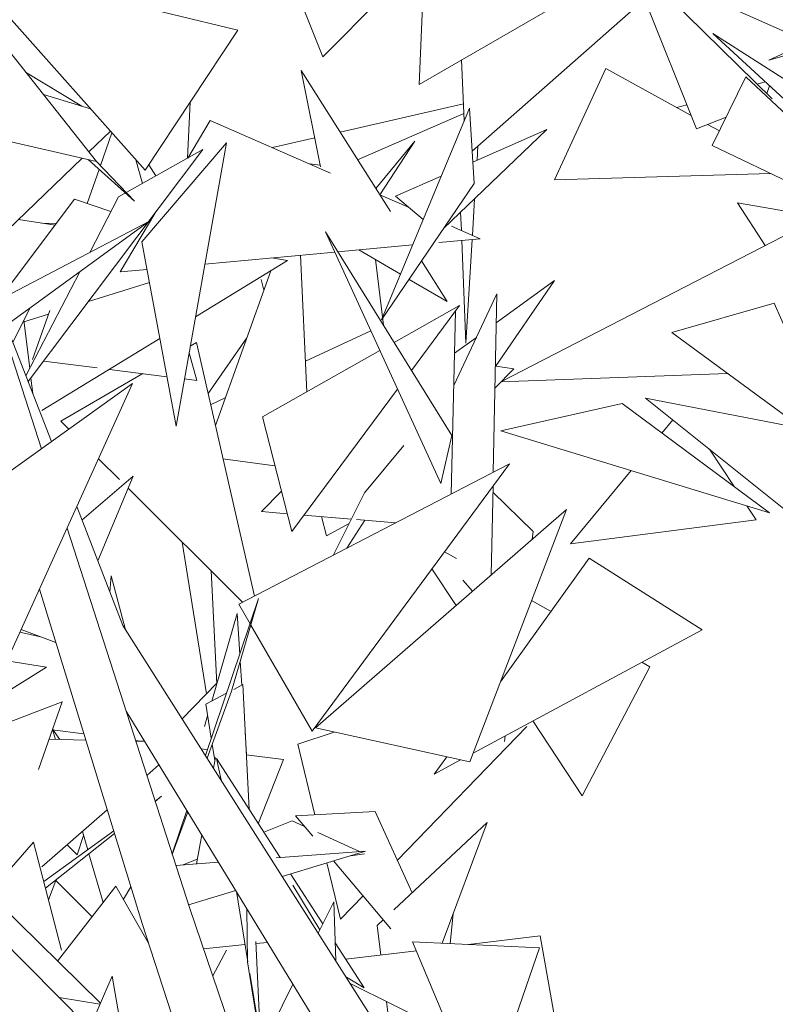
# Model space of a CAD drawing. Header units: metres. Extents: x -14.5 to 13.1, y -18.9 to 3.3.
# Tile 142 of 216: x 10.5902 to 10.6874, y 2.4236 to 2.5503. Entities that reach past the tile are written whole.
import ezdxf

# ---------------------------------------------------------------- set-up
doc = ezdxf.new("R2010")
doc.units = ezdxf.units.M
doc.layers.add('G-IMPT', color=7, linetype='Continuous', lineweight=5)
doc.layers.add('L-PLNT', color=7, linetype='Continuous', lineweight=5, true_color=0x005900)

# ---------------------------------------------------------------- blocks, each defined once
blk = doc.blocks.new('ÁRVORES ORNAMENTAIS - Pequeno e Médio Porte - Ipê-roxo-2940656-CORTE_CALÇADA')
at = {"layer": 'G-IMPT', "color": 253, "true_color": 0xaaaaaa}
for p, q in [((6.99741, 2.56313), (6.96077, 2.54198)), ((6.96161, 2.56154), (6.96077, 2.54198)), ((6.94838, 2.54555), (6.94307, 2.55896)), ((6.94838, 2.54555), (6.96149, 2.55875)), ((6.93745, 2.54899), (6.90185, 2.5576)), ((6.90185, 2.5576), (6.92555, 2.53094)), ((6.98793, 2.55763), (6.99646, 2.53629)), ((7.00617, 2.54013), (6.98879, 2.55725)), ((6.90098, 2.55517), (6.9193, 2.53208)), ((6.9676, 2.53342), (6.98979, 2.55299)), ((6.99964, 2.55242), (7.01292, 2.54651)), ((6.93745, 2.54899), (6.92555, 2.53094)), ((7.00827, 2.53956), (6.99855, 2.54855)), ((6.99855, 2.54855), (7.00864, 2.54211)), ((7.00574, 2.54511), (7.01079, 2.54746)), ((6.96657, 2.53732), (6.96624, 2.54514)), ((7.00922, 2.54609), (7.00574, 2.54511)), ((6.94808, 2.53141), (6.94562, 2.54379)), ((6.95709, 2.52564), (6.94562, 2.54379)), ((6.97821, 2.52973), (6.98477, 2.54402)), ((6.99578, 2.53799), (6.98477, 2.54402)), ((6.91017, 2.54358), (6.91738, 2.53919)), ((7.00278, 2.54297), (6.99847, 2.53414)), ((7.00278, 2.54297), (7.02427, 2.52281)), ((7.0053, 2.54231), (7.00426, 2.54201)), ((7.00548, 2.54081), (7.00585, 2.5418)), ((6.91852, 2.53885), (6.91247, 2.54068)), ((6.93132, 2.53969), (6.931, 2.53252)), ((6.96648, 2.53948), (6.95063, 2.53585)), ((6.96724, 2.53892), (6.95592, 2.51171)), ((6.96724, 2.53892), (6.96787, 2.52925)), ((6.99523, 2.53938), (6.99393, 2.53901)), ((6.95287, 2.53231), (6.96653, 2.53823)), ((7.00025, 2.53779), (6.99646, 2.53629)), ((6.90035, 2.53642), (6.9193, 2.53208)), ((6.93102, 2.53252), (6.9339, 2.53737)), ((6.9339, 2.53737), (6.94939, 2.53057)), ((6.9772, 2.5362), (6.96391, 2.52344)), ((6.9772, 2.5362), (6.96769, 2.532)), ((6.99939, 2.53602), (6.99787, 2.53685)), ((6.92107, 2.53598), (6.91831, 2.53333)), ((6.91979, 2.53154), (6.92127, 2.53576)), ((6.94735, 2.5351), (6.94191, 2.53386)), ((6.92512, 2.52174), (6.936, 2.53447)), ((6.92952, 2.49802), (6.936, 2.53447)), ((6.96022, 2.53471), (6.95521, 2.52861)), ((6.96022, 2.53471), (6.95572, 2.5278)), ((6.96823, 2.53223), (6.96834, 2.53408)), ((7.02076, 2.52343), (6.99847, 2.53414)), ((6.91745, 2.5325), (6.90426, 2.51982)), ((6.93297, 2.53362), (6.9105, 2.50375)), ((6.92211, 2.52754), (6.93297, 2.53362)), ((6.92417, 2.52696), (6.91821, 2.53233)), ((6.91927, 2.53208), (6.92417, 2.52696)), ((6.92518, 2.52925), (6.92433, 2.53231)), ((6.92601, 2.53164), (6.92693, 2.53023)), ((6.94804, 2.53161), (6.94669, 2.53176)), ((6.91809, 2.52669), (6.91962, 2.53106)), ((6.96361, 2.53019), (6.95775, 2.5276)), ((6.97821, 2.52973), (7.00598, 2.53053)), ((6.95592, 2.51171), (6.96787, 2.52925)), ((6.92211, 2.52754), (6.91841, 2.52038)), ((6.95573, 2.52779), (6.9595, 2.52614)), ((6.9613, 2.52463), (6.95775, 2.5276)), ((6.96763, 2.52257), (6.96792, 2.52729)), ((6.91647, 2.52725), (6.90794, 2.51585)), ((6.92113, 2.52564), (6.91647, 2.52725)), ((7.00173, 2.52676), (7.02527, 2.52264)), ((7.00173, 2.52676), (7.00529, 2.52125)), ((6.92231, 2.51786), (6.92678, 2.52539)), ((6.96611, 2.52555), (6.96621, 2.52319)), ((6.92603, 2.52437), (6.89404, 2.5076)), ((6.90596, 2.50976), (6.92603, 2.52437)), ((6.90924, 2.52462), (6.91396, 2.5239)), ((6.91226, 2.52416), (6.91412, 2.52411)), ((6.96495, 2.52374), (6.96861, 2.52214)), ((6.96499, 2.49683), (6.94874, 2.52302)), ((6.94874, 2.52302), (6.96356, 2.49065)), ((6.9713, 2.50374), (7.00899, 2.52315)), ((6.92512, 2.52174), (6.92952, 2.49802)), ((6.95034, 2.52045), (6.95993, 2.52134)), ((6.96331, 2.52165), (6.96861, 2.52214)), ((6.96626, 2.52192), (6.96678, 2.50871)), ((6.96678, 2.50871), (6.9676, 2.52204)), ((6.93323, 2.51887), (6.94993, 2.52041)), ((6.94633, 2.50242), (6.94554, 2.52001)), ((6.95302, 2.5207), (6.95837, 2.51758)), ((6.93202, 2.5121), (6.94387, 2.51934)), ((6.94177, 2.51966), (6.94387, 2.51934)), ((6.95515, 2.51946), (6.95618, 2.51103)), ((6.9644, 2.51406), (6.96109, 2.5193)), ((6.91713, 2.51789), (6.91021, 2.5045)), ((6.92231, 2.51786), (6.92578, 2.51819)), ((6.93457, 2.4981), (6.94171, 2.51802)), ((6.92609, 2.51652), (6.91825, 2.51406)), ((6.94081, 2.51551), (6.94045, 2.51691)), ((6.95951, 2.51691), (6.9644, 2.51406)), ((6.97058, 2.50569), (6.97818, 2.51675)), ((6.9707, 2.51131), (6.97818, 2.51675)), ((6.96523, 2.50325), (6.97077, 2.51504)), ((6.97031, 2.49209), (6.97077, 2.51504)), ((6.95758, 2.50878), (6.96598, 2.51353)), ((6.9598, 2.5052), (6.96598, 2.51353)), ((7.00646, 2.51384), (6.9933, 2.51006)), ((7.00646, 2.51384), (7.01382, 2.49701)), ((6.91072, 2.51322), (6.90854, 2.50878)), ((6.91311, 2.51244), (6.90983, 2.51141)), ((6.91106, 2.50658), (6.91326, 2.51289)), ((6.96545, 2.51281), (6.96491, 2.48929)), ((6.9135, 2.49604), (6.90768, 2.51101)), ((6.90994, 2.51165), (6.9107, 2.50545)), ((6.91221, 2.49512), (6.90721, 2.51067)), ((6.95457, 2.51028), (6.94615, 2.5064)), ((7.01007, 2.49774), (6.9933, 2.51006)), ((6.91226, 2.50002), (6.92743, 2.50929)), ((6.93135, 2.50832), (6.93213, 2.50877)), ((6.93213, 2.50877), (6.93959, 2.47614)), ((6.93862, 2.5094), (6.93363, 2.50223)), ((6.96533, 2.5074), (6.96815, 2.50945)), ((6.93219, 2.50391), (6.9312, 2.50747)), ((6.94065, 2.49921), (6.95574, 2.50774)), ((6.91249, 2.5064), (6.91938, 2.50553)), ((6.91471, 2.49866), (6.92526, 2.50478)), ((6.92094, 2.50533), (6.92834, 2.50439)), ((6.97053, 2.50292), (6.97295, 2.50541)), ((6.97063, 2.50575), (6.97295, 2.50541)), ((7.00045, 2.50481), (6.9713, 2.50374)), ((6.89562, 2.48323), (6.92391, 2.5035)), ((6.90812, 2.46863), (6.92391, 2.5035)), ((6.91085, 2.50422), (6.91109, 2.50223)), ((6.9306, 2.50411), (6.93219, 2.50391)), ((6.94439, 2.48446), (6.958, 2.50279)), ((6.93585, 2.50165), (6.93396, 2.50078)), ((6.9713, 2.49743), (6.98688, 2.50093)), ((7.00585, 2.48689), (6.98688, 2.50093)), ((7.03074, 2.49374), (6.98989, 2.50164)), ((7.0124, 2.48359), (6.98989, 2.50164)), ((6.91471, 2.49866), (6.91573, 2.49764)), ((6.94439, 2.48446), (6.94065, 2.49921)), ((6.9934, 2.49883), (6.992, 2.49713)), ((6.9713, 2.49743), (7.00585, 2.48689)), ((6.96499, 2.49683), (6.96356, 2.49065)), ((6.95879, 2.49555), (6.95376, 2.48944)), ((7.00128, 2.49027), (6.99812, 2.49505)), ((6.91954, 2.49384), (6.92223, 2.49116)), ((6.94224, 2.49292), (6.93555, 2.49382)), ((6.93759, 2.47511), (6.97239, 2.49317)), ((6.947, 2.45876), (6.97239, 2.49317)), ((6.98803, 2.49232), (6.98025, 2.48289)), ((6.92398, 2.4916), (6.91741, 2.48595)), ((6.91946, 2.48069), (6.92398, 2.4916)), ((6.92334, 2.49005), (6.93808, 2.47536)), ((6.94306, 2.48968), (6.94051, 2.48703)), ((6.95376, 2.48944), (6.94971, 2.4814)), ((6.97005, 2.47888), (6.97028, 2.49031)), ((6.97545, 2.48447), (6.97026, 2.48951)), ((6.92269, 2.47238), (6.91674, 2.48767)), ((6.94381, 2.48675), (6.94051, 2.48703)), ((6.94746, 2.4592), (6.97972, 2.4873)), ((6.97972, 2.4873), (6.96731, 2.45482)), ((7.00413, 2.48596), (7.00292, 2.48778)), ((6.95206, 2.48606), (6.94596, 2.48657)), ((6.94887, 2.48391), (6.94824, 2.48638)), ((6.95381, 2.48591), (6.95149, 2.48232)), ((6.95777, 2.48558), (6.95271, 2.486)), ((7.00413, 2.48596), (6.98025, 2.48289)), ((6.93127, 2.43595), (6.9155, 2.48492)), ((6.95177, 2.48548), (6.94887, 2.48391)), ((6.97545, 2.48447), (6.97532, 2.48347)), ((6.93031, 2.48311), (6.93343, 2.46357)), ((6.96558, 2.48101), (6.96405, 2.48187)), ((6.98265, 2.48104), (6.97125, 2.46514)), ((6.98265, 2.48104), (6.99719, 2.47184)), ((6.93403, 2.4794), (6.93474, 2.46489)), ((6.96555, 2.47496), (6.96243, 2.47968)), ((6.92118, 2.47877), (6.921, 2.47672)), ((6.92118, 2.47877), (6.92295, 2.47197)), ((6.96641, 2.47823), (6.96766, 2.4768)), ((6.92515, 2.43403), (6.91194, 2.47706)), ((6.94014, 2.47584), (6.93329, 2.45567)), ((6.94014, 2.47584), (6.93664, 2.46393)), ((6.97774, 2.47419), (6.97524, 2.47559)), ((6.93759, 2.47511), (6.93904, 2.47259)), ((6.93412, 2.46266), (6.93736, 2.4739)), ((6.93771, 2.46869), (6.93736, 2.4739)), ((6.91405, 2.47017), (6.90959, 2.47187)), ((6.98104, 2.38044), (6.92269, 2.47238)), ((6.93914, 2.47242), (6.947, 2.45876)), ((6.96774, 2.45596), (6.99719, 2.47184)), ((6.91207, 2.47093), (6.90943, 2.47152)), ((6.90636, 2.46802), (6.91287, 2.46703)), ((6.93798, 2.46471), (6.93777, 2.46778)), ((6.90633, 2.46297), (6.91287, 2.46703)), ((6.98176, 2.45047), (6.99045, 2.46706)), ((6.99045, 2.46706), (6.98941, 2.46764)), ((6.9303, 2.46038), (6.93478, 2.46494)), ((6.93809, 2.46477), (6.93694, 2.46415)), ((6.93809, 2.46477), (6.9389, 2.44873)), ((6.93601, 2.46366), (6.93334, 2.46224)), ((6.93352, 2.45532), (6.93664, 2.46393)), ((6.90695, 2.45951), (6.91486, 2.46256)), ((6.91181, 2.45385), (6.91486, 2.46256)), ((6.93334, 2.46224), (6.93405, 2.45789)), ((6.97519, 2.37611), (6.92309, 2.46136)), ((6.93318, 2.45937), (6.93358, 2.46077)), ((6.91766, 2.45844), (6.9136, 2.45897)), ((6.91399, 2.45773), (6.91361, 2.459)), ((6.91456, 2.45772), (6.91363, 2.45906)), ((6.94746, 2.4592), (6.96731, 2.45482)), ((6.95797, 2.44216), (6.97464, 2.45937)), ((6.98176, 2.45047), (6.9754, 2.46009)), ((6.91318, 2.45774), (6.9179, 2.45764)), ((6.93859, 2.45575), (6.93839, 2.45869)), ((6.94516, 2.45709), (6.94985, 2.45867)), ((6.97185, 2.45817), (6.97175, 2.45747)), ((6.92503, 2.45749), (6.9243, 2.45759)), ((6.92433, 2.45751), (6.92546, 2.45749)), ((6.93354, 2.4564), (6.93277, 2.4565)), ((6.93417, 2.45712), (6.93452, 2.45501)), ((6.94516, 2.45709), (6.94738, 2.44802)), ((6.93458, 2.45538), (6.93434, 2.45402)), ((6.9353, 2.4525), (6.9347, 2.45525)), ((6.9429, 2.44251), (6.9347, 2.45525)), ((6.94332, 2.45514), (6.93854, 2.45575)), ((6.94332, 2.45514), (6.94009, 2.44687)), ((6.96432, 2.45548), (6.96273, 2.45325)), ((6.96273, 2.45325), (6.96612, 2.45508)), ((6.92576, 2.45308), (6.92732, 2.45445)), ((6.92682, 2.44979), (6.92766, 2.4504)), ((6.92766, 2.4504), (6.92683, 2.44974)), ((6.91226, 2.44131), (6.92067, 2.44864)), ((6.93089, 2.44859), (6.929, 2.44301)), ((6.92903, 2.44293), (6.93101, 2.4484)), ((6.95511, 2.44845), (6.94489, 2.44789)), ((6.94489, 2.44789), (6.9471, 2.44526)), ((6.95511, 2.44845), (6.95988, 2.43799)), ((6.94444, 2.44726), (6.9408, 2.44578)), ((6.94603, 2.44653), (6.94444, 2.44726)), ((6.96951, 2.44701), (6.95753, 2.43579)), ((6.96951, 2.44701), (6.96376, 2.4315)), ((6.9125, 2.43943), (6.9215, 2.44594)), ((6.9216, 2.44561), (6.91271, 2.43859)), ((6.91679, 2.44287), (6.91762, 2.44536)), ((6.91816, 2.44352), (6.91747, 2.44586)), ((6.93281, 2.44546), (6.93213, 2.4417)), ((6.95309, 2.44328), (6.94774, 2.44574)), ((6.91119, 2.44448), (6.90541, 2.4379)), ((6.91119, 2.44448), (6.91479, 2.4306)), ((6.91679, 2.44287), (6.91552, 2.44415)), ((6.92015, 2.43672), (6.91831, 2.44301)), ((6.94238, 2.44247), (6.95386, 2.44334)), ((6.95386, 2.44334), (6.94318, 2.44009)), ((6.95375, 2.44298), (6.95194, 2.44276)), ((6.92949, 2.4415), (6.93497, 2.44192)), ((6.93224, 2.44231), (6.93044, 2.44158)), ((6.9489, 2.44183), (6.95067, 2.43461)), ((6.94977, 2.4421), (6.95716, 2.43335)), ((6.9484, 2.43398), (6.94425, 2.44042)), ((6.9131, 2.43709), (6.91405, 2.43958)), ((6.91405, 2.43958), (6.91874, 2.43491)), ((6.92179, 2.43882), (6.91428, 2.42918)), ((6.92599, 2.43149), (6.92179, 2.43882)), ((6.92371, 2.43874), (6.92274, 2.43717)), ((6.94453, 2.43895), (6.94801, 2.4332)), ((6.91978, 2.42378), (6.90497, 2.43834)), ((6.9372, 2.43827), (6.93112, 2.43642)), ((6.93728, 2.43815), (6.93876, 2.42909)), ((6.95067, 2.43461), (6.95356, 2.43761)), ((6.94781, 2.4328), (6.9498, 2.43682)), ((6.95005, 2.42928), (6.9498, 2.43682)), ((6.93127, 2.43595), (6.94543, 2.39454)), ((6.9386, 2.43597), (6.93872, 2.42909)), ((6.96477, 2.43145), (6.96516, 2.43528)), ((6.90507, 2.43403), (6.91806, 2.42091)), ((6.92515, 2.43403), (6.95186, 2.35226)), ((6.95617, 2.43452), (6.95538, 2.43378)), ((6.95538, 2.43378), (6.95584, 2.42998)), ((6.97633, 2.43245), (6.96711, 2.43134)), ((6.97989, 2.41247), (6.97633, 2.43245)), ((6.93839, 2.43132), (6.93304, 2.43079)), ((6.93976, 2.43174), (6.9404, 2.41901)), ((6.94128, 2.4316), (6.93983, 2.43146)), ((6.9537, 2.42575), (6.94997, 2.43154)), ((6.97624, 2.43089), (6.95993, 2.43169)), ((6.969, 2.40993), (6.95993, 2.43169)), ((6.93423, 2.42732), (6.93602, 2.4306)), ((6.96042, 2.43053), (6.95133, 2.42943)), ((6.97624, 2.43089), (6.969, 2.40993)), ((6.93872, 2.42909), (6.94016, 2.42017)), ((6.91113, 2.40359), (6.92128, 2.42728)), ((6.92716, 2.39327), (6.92128, 2.42728)), ((6.939, 2.42761), (6.9404, 2.41901)), ((6.93919, 2.41543), (6.94455, 2.42624)), ((6.95142, 2.42712), (6.9537, 2.42575)), ((6.96483, 2.41993), (6.95192, 2.42632)), ((6.91448, 2.42453), (6.91972, 2.42364)), ((6.95657, 2.42402), (6.95734, 2.41779))]:
    blk.add_line(p, q, dxfattribs=at)

msp = doc.modelspace()

# ---------------------------------------------------------------- block references
at = {"layer": 'L-PLNT', "color": 253, "true_color": 0xaaaaaa}
msp.add_blockref('ÁRVORES ORNAMENTAIS - Pequeno e Médio Porte - Ipê-roxo-2940656-CORTE_CALÇADA', (3.68079, 0), dxfattribs=at)

doc.saveas('drawing.dxf')
